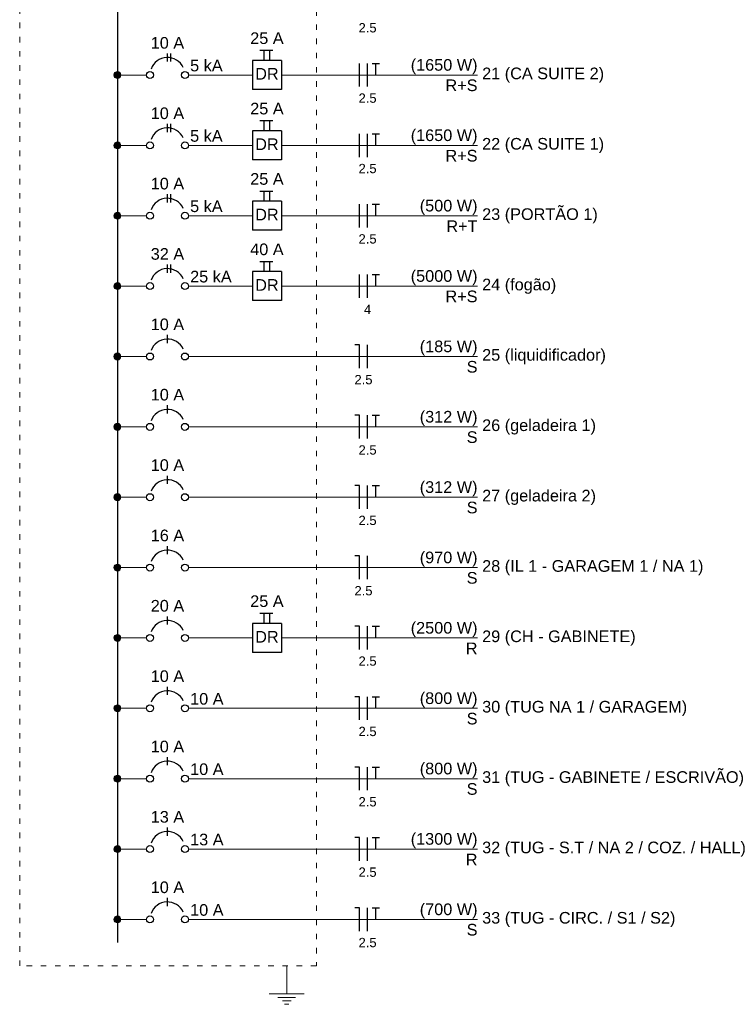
# Model space of a CAD drawing. Header units: millimetres. Extents: x -11 to 95, y -28 to 98.
# Tile 12 of 22: x 80 to 93, y -28 to -10. Entities that reach past the tile are written whole.
import ezdxf

# ---------------------------------------------------------------- set-up
doc = ezdxf.new("R2010")
doc.units = ezdxf.units.MM
doc.header["$MEASUREMENT"] = 0
doc.linetypes.add('DOT2', pattern=[3.175, 0, -3.175])
for name, color, linetype, lineweight in [('DI-Barramento', 6, 'Continuous', 30), ('DI-Disjuntor', 1, 'Continuous', 30), ('DI-Fios', 3, 'Continuous', 30), ('DI-Linhas do diagrama', 9, 'Continuous', 20), ('DI-Pontilhado', 7, 'Continuous', 20), ('DI-Textos do diagrama', 7, 'Continuous', 20)]:
    doc.layers.add(name, color=color, linetype=linetype, lineweight=lineweight)
doc.styles.add('Arial', font='txt')

msp = doc.modelspace()

# ---------------------------------------------------------------- linework, layer by layer
at = {"layer": 'DI-Barramento', "linetype": 'Continuous'}
msp.add_line((81.911, 12.539), (81.911, -26.75), dxfattribs=at)
at = {"layer": 'DI-Disjuntor', "linetype": 'Continuous'}
for p, q in [((82.822, -10.706), (82.822, -10.558)), ((82.886, -10.706), (82.886, -10.558)), ((84.501, -10.5), (84.739, -10.5)), ((84.58, -10.685), (84.58, -10.5)), ((84.686, -10.685), (84.686, -10.5)), ((84.368, -10.685), (84.368, -11.215)), ((84.898, -10.685), (84.368, -10.685)), ((84.898, -10.685), (84.898, -11.215)), ((84.898, -11.215), (84.368, -11.215)), ((84.501, -11.781), (84.739, -11.781)), ((84.58, -11.966), (84.58, -11.781)), ((84.686, -11.966), (84.686, -11.781)), ((82.822, -11.988), (82.822, -11.839)), ((82.886, -11.988), (82.886, -11.839)), ((84.368, -11.966), (84.368, -12.496)), ((84.898, -11.966), (84.368, -11.966)), ((84.898, -11.966), (84.898, -12.496)), ((84.898, -12.496), (84.368, -12.496)), ((84.501, -13.063), (84.739, -13.063)), ((84.58, -13.248), (84.58, -13.063)), ((84.686, -13.248), (84.686, -13.063)), ((82.822, -13.269), (82.822, -13.121)), ((82.886, -13.269), (82.886, -13.121)), ((84.368, -13.248), (84.368, -13.777)), ((84.898, -13.248), (84.368, -13.248)), ((84.898, -13.248), (84.898, -13.777)), ((84.898, -13.777), (84.368, -13.777)), ((84.501, -14.344), (84.739, -14.344)), ((84.58, -14.529), (84.58, -14.344)), ((84.686, -14.529), (84.686, -14.344)), ((82.822, -14.55), (82.822, -14.402)), ((82.886, -14.55), (82.886, -14.402)), ((84.368, -14.529), (84.368, -15.059)), ((84.898, -14.529), (84.368, -14.529)), ((84.898, -14.529), (84.898, -15.059)), ((84.898, -15.059), (84.368, -15.059)), ((82.822, -15.832), (82.822, -15.684)), ((82.822, -17.113), (82.822, -16.965)), ((82.822, -18.395), (82.822, -18.246)), ((82.822, -19.676), (82.822, -19.528)), ((84.501, -20.751), (84.739, -20.751)), ((84.58, -20.936), (84.58, -20.751)), ((84.686, -20.936), (84.686, -20.751)), ((82.822, -20.957), (82.822, -20.809)), ((84.368, -20.936), (84.368, -21.466)), ((84.898, -20.936), (84.368, -20.936)), ((84.898, -20.936), (84.898, -21.466)), ((84.898, -21.466), (84.368, -21.466)), ((82.822, -22.239), (82.822, -22.091)), ((82.822, -23.52), (82.822, -23.372)), ((82.822, -24.802), (82.822, -24.653)), ((82.822, -26.083), (82.822, -25.935))]:
    msp.add_line(p, q, dxfattribs=at)
for centre in [(82.504, -10.95), (83.14, -10.95), (82.504, -12.231), (83.14, -12.231), (82.504, -13.513), (83.14, -13.513), (82.504, -14.794), (83.14, -14.794), (82.504, -16.076), (83.14, -16.076), (82.504, -17.357), (83.14, -17.357), (82.504, -18.638), (83.14, -18.638), (82.504, -19.92), (83.14, -19.92), (82.504, -21.201), (83.14, -21.201), (82.504, -22.482), (83.14, -22.482), (82.504, -23.764), (83.14, -23.764), (82.504, -25.045), (83.14, -25.045), (82.504, -26.327), (83.14, -26.327)]:
    msp.add_circle(centre, 0.0635, dxfattribs=at)
for centre in [(82.822, -10.95), (82.822, -12.231), (82.822, -13.513), (82.822, -14.794), (82.822, -16.076), (82.822, -17.357), (82.822, -18.638), (82.822, -19.92), (82.822, -21.201), (82.822, -22.482), (82.822, -23.764), (82.822, -25.045), (82.822, -26.327)]:
    msp.add_arc(centre, 0.318, 25, 160, dxfattribs=at)
at = {"layer": 'DI-Fios', "linetype": 'Continuous'}
for p, q in [((86.317, -11.162), (86.317, -10.738)), ((86.465, -11.162), (86.465, -10.738)), ((86.546, -10.738), (86.681, -10.738)), ((86.613, -10.95), (86.613, -10.738)), ((86.317, -12.443), (86.317, -12.02)), ((86.465, -12.443), (86.465, -12.02)), ((86.546, -12.02), (86.681, -12.02)), ((86.613, -12.231), (86.613, -12.02)), ((86.317, -13.725), (86.317, -13.301)), ((86.465, -13.725), (86.465, -13.301)), ((86.546, -13.301), (86.681, -13.301)), ((86.613, -13.513), (86.613, -13.301)), ((86.317, -15.006), (86.317, -14.582)), ((86.465, -15.006), (86.465, -14.582)), ((86.546, -14.582), (86.681, -14.582)), ((86.613, -14.794), (86.613, -14.582)), ((86.317, -15.864), (86.232, -15.864)), ((86.317, -16.287), (86.317, -15.864)), ((86.465, -16.287), (86.465, -15.864)), ((86.317, -17.145), (86.232, -17.145)), ((86.317, -17.569), (86.317, -17.145)), ((86.465, -17.569), (86.465, -17.145)), ((86.546, -17.145), (86.681, -17.145)), ((86.613, -17.357), (86.613, -17.145)), ((86.317, -18.426), (86.232, -18.426)), ((86.317, -18.85), (86.317, -18.426)), ((86.465, -18.85), (86.465, -18.426)), ((86.546, -18.426), (86.681, -18.426)), ((86.613, -18.638), (86.613, -18.426)), ((86.317, -19.708), (86.232, -19.708)), ((86.317, -20.131), (86.317, -19.708)), ((86.465, -20.131), (86.465, -19.708)), ((86.317, -20.989), (86.232, -20.989)), ((86.317, -21.413), (86.317, -20.989)), ((86.465, -21.413), (86.465, -20.989)), ((86.546, -20.989), (86.681, -20.989)), ((86.613, -21.201), (86.613, -20.989)), ((86.317, -22.271), (86.232, -22.271)), ((86.317, -22.694), (86.317, -22.271)), ((86.465, -22.694), (86.465, -22.271)), ((86.546, -22.271), (86.681, -22.271)), ((86.613, -22.482), (86.613, -22.271)), ((86.317, -23.552), (86.232, -23.552)), ((86.317, -23.976), (86.317, -23.552)), ((86.465, -23.976), (86.465, -23.552)), ((86.546, -23.552), (86.681, -23.552)), ((86.613, -23.764), (86.613, -23.552)), ((86.317, -24.833), (86.232, -24.833)), ((86.317, -25.257), (86.317, -24.833)), ((86.465, -25.257), (86.465, -24.833)), ((86.546, -24.833), (86.681, -24.833)), ((86.613, -25.045), (86.613, -24.833)), ((86.317, -26.115), (86.232, -26.115)), ((86.317, -26.538), (86.317, -26.115)), ((86.465, -26.538), (86.465, -26.115)), ((86.546, -26.115), (86.681, -26.115)), ((86.613, -26.327), (86.613, -26.115))]:
    msp.add_line(p, q, dxfattribs=at)
at = {"layer": 'DI-Linhas do diagrama', "linetype": 'Continuous'}
for p, q in [((81.975, -10.95), (82.441, -10.95)), ((83.203, -10.95), (84.368, -10.95)), ((84.898, -10.95), (88.467, -10.95)), ((81.975, -12.231), (82.441, -12.231)), ((83.203, -12.231), (84.368, -12.231)), ((84.898, -12.231), (88.467, -12.231)), ((81.975, -13.513), (82.441, -13.513)), ((83.203, -13.513), (84.368, -13.513)), ((84.898, -13.513), (88.467, -13.513)), ((81.975, -14.794), (82.441, -14.794)), ((83.203, -14.794), (84.368, -14.794)), ((84.898, -14.794), (88.467, -14.794)), ((81.975, -16.076), (82.441, -16.076)), ((83.203, -16.076), (88.467, -16.076)), ((81.975, -17.357), (82.441, -17.357)), ((83.203, -17.357), (88.467, -17.357)), ((81.975, -18.638), (82.441, -18.638)), ((83.203, -18.638), (88.467, -18.638)), ((81.975, -19.92), (82.441, -19.92)), ((83.203, -19.92), (88.467, -19.92)), ((81.975, -21.201), (82.441, -21.201)), ((83.203, -21.201), (84.368, -21.201)), ((84.898, -21.201), (88.467, -21.201)), ((81.975, -22.482), (82.441, -22.482)), ((83.203, -22.482), (88.467, -22.482)), ((81.975, -23.764), (82.441, -23.764)), ((83.203, -23.764), (88.467, -23.764)), ((81.975, -25.045), (82.441, -25.045)), ((83.203, -25.045), (88.467, -25.045)), ((81.975, -26.327), (82.441, -26.327)), ((83.203, -26.327), (88.467, -26.327))]:
    msp.add_line(p, q, dxfattribs=at)
at = {"layer": 'DI-Linhas do diagrama', "linetype": 'Continuous', "const_width": 0.0635}
for points in [[(81.943, -10.95, 1), (81.88, -10.95, 1)], [(81.943, -12.231, 1), (81.88, -12.231, 1)], [(81.943, -13.513, 1), (81.88, -13.513, 1)], [(81.943, -14.794, 1), (81.88, -14.794, 1)], [(81.943, -16.076, 1), (81.88, -16.076, 1)], [(81.943, -17.357, 1), (81.88, -17.357, 1)], [(81.943, -18.638, 1), (81.88, -18.638, 1)], [(81.943, -19.92, 1), (81.88, -19.92, 1)], [(81.943, -21.201, 1), (81.88, -21.201, 1)], [(81.943, -22.482, 1), (81.88, -22.482, 1)], [(81.943, -23.764, 1), (81.88, -23.764, 1)], [(81.943, -25.045, 1), (81.88, -25.045, 1)], [(81.943, -26.327, 1), (81.88, -26.327, 1)]]:
    msp.add_lwpolyline(points, format="xyb", close=True, dxfattribs=at)
at = {"layer": 'DI-Linhas do diagrama', "linetype": 'Continuous'}
for centre in [(81.911, -10.95), (81.911, -12.231), (81.911, -13.513), (81.911, -14.794), (81.911, -16.076), (81.911, -17.357), (81.911, -18.638), (81.911, -19.92), (81.911, -21.201), (81.911, -22.482), (81.911, -23.764), (81.911, -25.045), (81.911, -26.327)]:
    msp.add_circle(centre, 0.0635, dxfattribs=at)
at = {"layer": 'DI-Pontilhado', "linetype": 'DOT2', "ltscale": 0.05}
msp.add_lwpolyline([(80.132, -27.174), (80.132, 13.259), (85.533, 13.259), (85.533, -27.174), (80.132, -27.174)], close=True, dxfattribs=at)
at = {"layer": 'DI-Textos do diagrama', "linetype": 'Continuous'}
for p, q in [((84.993, -27.174), (84.993, -27.682)), ((84.675, -27.682), (85.311, -27.682)), ((84.834, -27.746), (85.152, -27.746)), ((84.914, -27.809), (85.073, -27.809)), ((84.953, -27.873), (85.033, -27.873))]:
    msp.add_line(p, q, dxfattribs=at)

# ---------------------------------------------------------------- texts
at = {"layer": 'DI-Disjuntor', "char_height": 0.2118, "width": 0.50832, "attachment_point": 8, "line_spacing_factor": 0.798, "style": 'Arial'}
for insert in [(84.633, -11.034), (84.633, -12.316), (84.633, -13.597), (84.633, -14.879), (84.633, -21.286)]:
    msp.add_mtext('DR', dxfattribs=dict(at, insert=insert))
at = {"layer": 'DI-Textos do diagrama', "line_spacing_factor": 0.798, "style": 'Arial'}
for s, insert, char_height, width, attachment_point in [('2.5', (86.465, -10.177), 0.1694, 0.60998, 8), ('10 A', (82.822, -10.473), 0.2118, 1.01664, 8), ('25 A', (84.633, -10.388), 0.2118, 1.01664, 8), ('5 kA', (83.235, -10.886), 0.2118, 1.01664, 7), ('(1650 W)', (88.467, -10.935), 0.2118, 2.03328, 9), ('21 (CA SUITE 2)', (88.551, -11.09), 0.2118, 3.8124, 7), ('R+S', (88.467, -11.246), 0.2118, 0.76248, 9), ('2.5', (86.465, -11.458), 0.1694, 0.60998, 8), ('10 A', (82.822, -11.755), 0.2118, 1.01664, 8), ('25 A', (84.633, -11.67), 0.2118, 1.01664, 8), ('5 kA', (83.235, -12.168), 0.2118, 1.01664, 7), ('(1650 W)', (88.467, -12.216), 0.2118, 2.03328, 9), ('22 (CA SUITE 1)', (88.551, -12.372), 0.2118, 3.8124, 7), ('R+S', (88.467, -12.528), 0.2118, 0.76248, 9), ('2.5', (86.465, -12.74), 0.1694, 0.60998, 8), ('25 A', (84.633, -12.951), 0.2118, 1.01664, 8), ('10 A', (82.822, -13.036), 0.2118, 1.01664, 8), ('5 kA', (83.235, -13.449), 0.2118, 1.01664, 7), ('(500 W)', (88.467, -13.498), 0.2118, 1.77912, 9), ('23 (PORTÃO 1)', (88.551, -13.653), 0.2118, 3.30408, 7), ('R+T', (88.467, -13.809), 0.2118, 0.76248, 9), ('2.5', (86.465, -14.021), 0.1694, 0.60998, 8), ('40 A', (84.633, -14.233), 0.2118, 1.01664, 8), ('32 A', (82.822, -14.317), 0.2118, 1.01664, 8), ('25 kA', (83.235, -14.73), 0.2118, 1.2708, 7), ('(5000 W)', (88.467, -14.779), 0.2118, 2.03328, 9), ('24 (fogão)', (88.551, -14.935), 0.2118, 2.5416, 7), ('R+S', (88.467, -15.09), 0.2118, 0.76248, 9), ('4', (86.465, -15.302), 0.169, 0.20333, 8), ('10 A', (82.822, -15.599), 0.2118, 1.01664, 8), ('(185 W)', (88.467, -16.061), 0.2118, 1.77912, 9), ('25 (liquidificador)', (88.551, -16.216), 0.2118, 4.82904, 7), ('S', (88.467, -16.372), 0.212, 0.25416, 9), ('2.5', (86.391, -16.584), 0.1694, 0.60998, 8), ('10 A', (82.822, -16.88), 0.2118, 1.01664, 8), ('(312 W)', (88.467, -17.342), 0.2118, 1.77912, 9), ('26 (geladeira 1)', (88.551, -17.497), 0.2118, 4.06656, 7), ('S', (88.467, -17.653), 0.212, 0.25416, 9), ('2.5', (86.465, -17.865), 0.1694, 0.60998, 8), ('10 A', (82.822, -18.162), 0.2118, 1.01664, 8), ('(312 W)', (88.467, -18.623), 0.2118, 1.77912, 9), ('27 (geladeira 2)', (88.551, -18.779), 0.2118, 4.06656, 7), ('S', (88.467, -18.935), 0.212, 0.25416, 9), ('2.5', (86.465, -19.147), 0.1694, 0.60998, 8), ('16 A', (82.822, -19.443), 0.2118, 1.01664, 8), ('(970 W)', (88.467, -19.905), 0.2118, 1.77912, 9), ('28 (IL 1 - GARAGEM 1 / NA 1)', (88.551, -20.06), 0.2118, 7.11648, 7), ('S', (88.467, -20.216), 0.212, 0.25416, 9), ('2.5', (86.391, -20.428), 0.1694, 0.60998, 8), ('25 A', (84.633, -20.64), 0.2118, 1.01664, 8), ('20 A', (82.822, -20.724), 0.2118, 1.01664, 8), ('(2500 W)', (88.467, -21.186), 0.2118, 2.03328, 9), ('29 (CH - GABINETE)', (88.551, -21.341), 0.2118, 4.57488, 7), ('R', (88.467, -21.497), 0.212, 0.25416, 9), ('2.5', (86.465, -21.709), 0.1694, 0.60998, 8), ('10 A', (82.822, -22.006), 0.2118, 1.01664, 8), ('10 A', (83.235, -22.419), 0.2118, 1.01664, 7), ('(800 W)', (88.467, -22.468), 0.2118, 1.77912, 9), ('30 (TUG NA 1 / GARAGEM)', (88.551, -22.623), 0.2118, 5.84568, 7), ('S', (88.467, -22.779), 0.212, 0.25416, 9), ('2.5', (86.465, -22.991), 0.1694, 0.60998, 8), ('10 A', (82.822, -23.287), 0.2118, 1.01664, 8), ('10 A', (83.235, -23.7), 0.2118, 1.01664, 7), ('(800 W)', (88.467, -23.749), 0.2118, 1.77912, 9), ('31 (TUG - GABINETE / ESCRIVÃO)', (88.551, -23.904), 0.2118, 7.6248, 7), ('S', (88.467, -24.06), 0.212, 0.25416, 9), ('2.5', (86.465, -24.272), 0.1694, 0.60998, 8), ('13 A', (82.822, -24.568), 0.2118, 1.01664, 8), ('13 A', (83.235, -24.981), 0.2118, 1.01664, 7), ('(1300 W)', (88.467, -25.03), 0.2118, 2.03328, 9), ('32 (TUG - S.T / NA 2 / COZ. / HALL)', (88.551, -25.186), 0.2118, 8.8956, 7), ('R', (88.467, -25.342), 0.212, 0.25416, 9), ('2.5', (86.465, -25.553), 0.1694, 0.60998, 8), ('10 A', (82.822, -25.85), 0.2118, 1.01664, 8), ('10 A', (83.235, -26.263), 0.2118, 1.01664, 7), ('(700 W)', (88.467, -26.312), 0.2118, 1.77912, 9), ('33 (TUG - CIRC. / S1 / S2)', (88.551, -26.467), 0.2118, 6.60816, 7), ('S', (88.467, -26.623), 0.212, 0.25416, 9), ('2.5', (86.465, -26.835), 0.1694, 0.60998, 8)]:
    msp.add_mtext(s, dxfattribs=dict(at, insert=insert, char_height=char_height, width=width, attachment_point=attachment_point))

doc.saveas('drawing.dxf')
